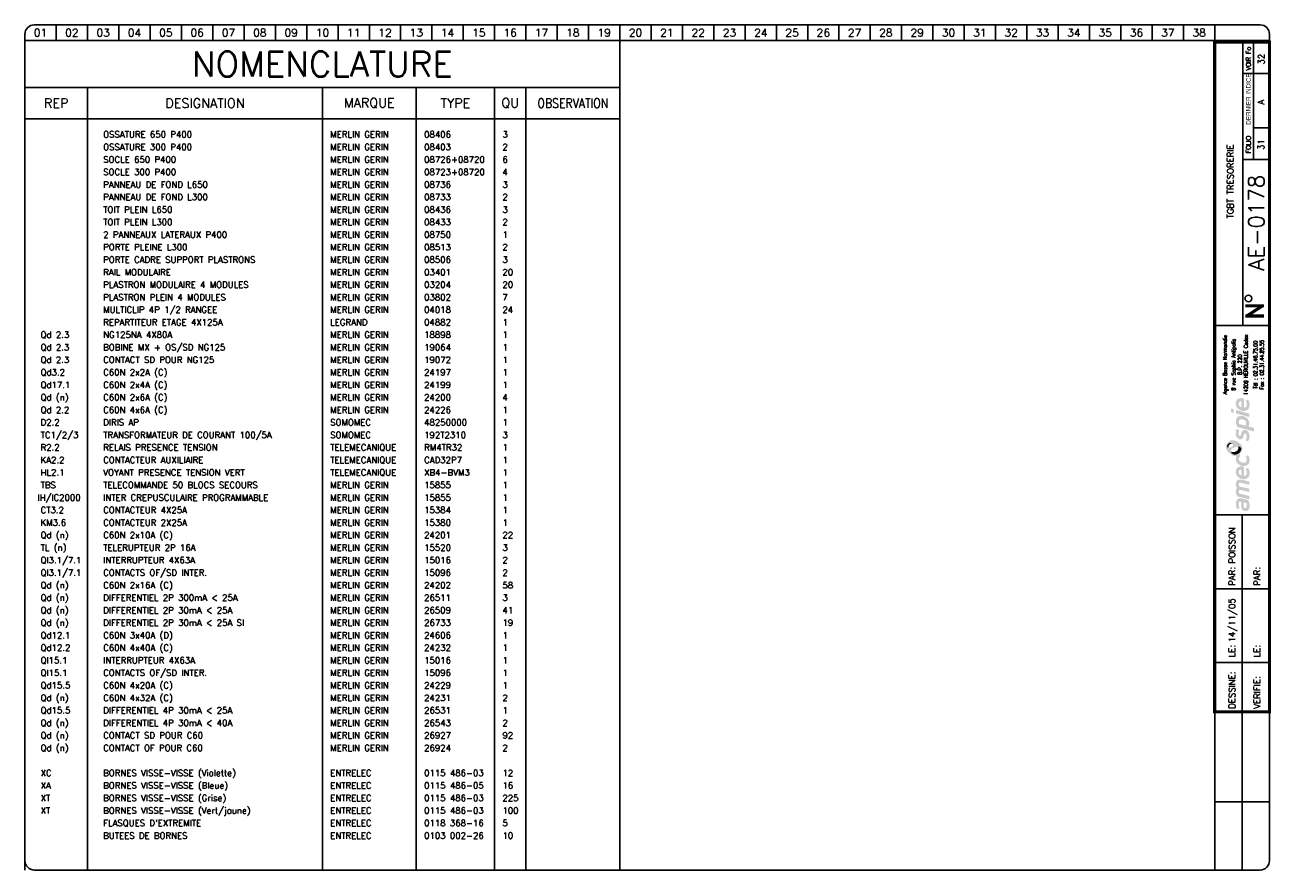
# Model space of a CAD drawing. Header units: millimetres. Extents: x 0 to 398, y 0 to 270.
import ezdxf
from ezdxf.enums import TextEntityAlignment as Align

# ---------------------------------------------------------------- set-up
doc = ezdxf.new("R2010")
doc.units = ezdxf.units.MM
doc.header["$LTSCALE"] = 20
doc.header["$MEASUREMENT"] = 0
for name, color, linetype in [('TEXTE', 3, 'Continuous'), ('TRAIFIN', 1, 'Continuous'), ('TRAIGROS', 2, 'Continuous'), ('TRAIMOY', 4, 'Continuous')]:
    doc.layers.add(name, color=color, linetype=linetype)
doc.styles.add('ROMANS8', font='ROMANS8.shx')
doc.styles.get("Standard").update_dxf_attribs({"font": 'simplex.shx'})
doc.styles.add('TXT', font='txt', dxfattribs={"width": 0.8})

# ---------------------------------------------------------------- blocks, each defined once
blk = doc.blocks.new('FDP-DIV-CHU')
at = {"layer": 'TEXTE', "color": 7, "const_width": 1}
for points in [[(392.75, 180.25), (386.75, 180.25)], [(387.25, 177), (392.25, 180.25)], [(392.75, 177), (386.75, 177)]]:
    blk.add_lwpolyline(points, dxfattribs=at)
at = {"layer": 'TEXTE', "color": 7}
blk.add_circle((387.76, 182.59), 1.08, dxfattribs=at)
at = {"layer": 'TRAIFIN', "color": 7}
for p, q in [((7, 270), (7, 265)), ((17, 270), (17, 265)), ((27, 270), (27, 265)), ((37, 270), (37, 265)), ((47, 270), (47, 265)), ((57, 270), (57, 265)), ((67, 270), (67, 265)), ((77, 270), (77, 265)), ((87, 270), (87, 265)), ((97, 270), (97, 265)), ((107, 270), (107, 265)), ((117, 270), (117, 265)), ((127, 270), (127, 265)), ((137, 270), (137, 265)), ((147, 270), (147, 265)), ((157, 270), (157, 265)), ((167, 270), (167, 265)), ((177, 270), (177, 265)), ((187, 270), (187, 265)), ((197, 270), (197, 265)), ((207, 270), (207, 265)), ((217, 270), (217, 265)), ((227, 270), (227, 265)), ((237, 270), (237, 265)), ((247, 270), (247, 265)), ((257, 270), (257, 265)), ((267, 270), (267, 265)), ((277, 270), (277, 265)), ((287, 270), (287, 265)), ((297, 270), (297, 265)), ((307, 270), (307, 265)), ((317, 270), (317, 265)), ((327, 270), (327, 265)), ((337, 270), (337, 265)), ((347, 270), (347, 265)), ((357, 270), (357, 265)), ((367, 270), (367, 265)), ((377, 270), (377, 265)), ((389.41, 227.04), (389.41, 264.5)), ((389.41, 237.09), (393.96, 237.09))]:
    blk.add_line(p, q, dxfattribs=at)
at = {"layer": 'TRAIGROS', "color": 7}
for p, q in [((-3, 267), (-3, 265)), ((0, 270), (391.5, 270)), ((394.5, 267), (394.5, 265)), ((394.5, 265), (-3, 265)), ((394.5, 265), (-3, 265)), ((-3, 265), (-3, 3)), ((386, 174), (386, 264.5)), ((394.5, 3), (394.5, 265)), ((386, 254.5), (394, 254.5)), ((386, 227.01), (394, 227.01)), ((377, 174), (394.5, 174)), ((377, 113.52), (394.51, 113.52)), ((377, -0.03), (377, 50.52)), ((0, 0), (391.5, 0))]:
    blk.add_line(p, q, dxfattribs=at)
at = {"layer": 'TRAIGROS', "color": 7, "const_width": 1}
blk.add_lwpolyline([(377, 264.5), (377, 50.52), (394.5, 50.52), (394.5, 264.5), (377, 264.5)], dxfattribs=at)
at = {"layer": 'TRAIGROS', "color": 7}
for centre, start, end in [((0, 267), 90, 180), ((391.5, 267), 0, 90), ((0, 3), 180, 270), ((391.5, 3), 270, 0)]:
    blk.add_arc(centre, 3, start, end, dxfattribs=at)
at = {"layer": 'TRAIMOY', "color": 7}
for p, q in [((385.75, -0.01), (385.75, 113.52)), ((377, 89.82), (394.51, 89.82)), ((377, 66.27), (394.51, 66.27)), ((377, 21.75), (394.51, 21.75))]:
    blk.add_line(p, q, dxfattribs=at)
at = {"layer": 'TEXTE', "color": 7}
for s, p in [('01', (2, 267.5)), ('02', (12, 267.5)), ('03', (22, 267.5)), ('04', (32, 267.5)), ('05', (42, 267.5)), ('06', (52, 267.5)), ('07', (62, 267.5)), ('08', (72, 267.5)), ('09', (82, 267.5)), ('10', (92, 267.5)), ('11', (102, 267.5)), ('12', (112, 267.5)), ('13', (122, 267.5)), ('14', (132, 267.5)), ('15', (142, 267.5)), ('16', (152, 267.5)), ('17', (162, 267.5)), ('18', (172, 267.5)), ('19', (182, 267.5)), ('20', (192, 267.5)), ('21', (202, 267.5)), ('22', (212, 267.5)), ('23', (222, 267.5)), ('24', (232, 267.5)), ('25', (242, 267.5)), ('26', (252, 267.5)), ('27', (262, 267.5)), ('28', (272, 267.5)), ('29', (282, 267.5)), ('30', (292, 267.5)), ('31', (302, 267.5)), ('32', (312, 267.5)), ('33', (322, 267.5)), ('34', (332, 267.5)), ('35', (342, 267.5)), ('36', (352, 267.5)), ('37', (362, 267.5)), ('38', (372, 267.5))]:
    blk.add_text(s, height=2.5, dxfattribs=at).set_placement(p, align=Align.MIDDLE)
at = {"layer": 'TEXTE', "color": 7, "width": 0.867769}
blk.add_text('VOIR Fo', height=1.5, rotation=90, dxfattribs=at).set_placement((388.5, 255.5), (388.5, 263), align=Align.FIT)
at = {"layer": 'TEXTE', "color": 7, "style": 'TXT', "width": 0.8}
blk.add_text('DERNIER INDICE', height=1.5, rotation=90, dxfattribs=at).set_placement((388.5, 238.12))
at = {"layer": 'TEXTE', "color": 7}
blk.add_text('FOLIO', height=1.5, rotation=90, dxfattribs=at).set_placement((388.5, 231.76), align=Align.CENTER)
for s, p in [('PAR:', (383.51, 90.82)), ('PAR:', (391.51, 90.82)), ('LE:', (383.51, 67.95)), ('LE:', (391.51, 67.95)), ('DESSINE:', (383.51, 51.52)), ('VERIFIE:', (391.51, 51.52))]:
    blk.add_text(s, height=2, rotation=90, dxfattribs=at).set_placement(p)
at = {"layer": 'TEXTE'}
for tag, p in [('FOLIO_SUIVANT', (392.9, 259.04)), ('INDICE', (392.79, 245.35)), ('FOLIO', (392.79, 231.76))]:
    blk.add_attdef(tag, text='', height=2, rotation=90, dxfattribs=at).set_placement(p, align=Align.CENTER)
blk.add_attdef('INTITULE_DU_PLAN', text='', height=2, rotation=90, dxfattribs=at).set_placement((382, 220), align=Align.MIDDLE)
at = {"layer": 'TEXTE', "color": 4}
blk.add_attdef('NUMERO', text='', height=5, rotation=90, dxfattribs=at).set_placement((392.79, 206.79), align=Align.CENTER)
at = {"layer": 'TEXTE'}
for tag, p in [('DESSINATEUR', (383.53, 97.95)), ('DATE', (383.51, 72.76))]:
    blk.add_attdef(tag, p, '', height=2, rotation=90, dxfattribs=at)
blk = doc.blocks.new('LOGO')
h = blk.add_hatch(color=187)
h.paths.add_polyline_path([(0.27, -25.15), (-0.26, -25.03), (-0.61, -25.01), (-0.96, -25.01), (-1.3, -25.15), (-1.56, -25.39), (-1.76, -25.66), (-1.92, -26.06), (-2.01, -26.61), (-2, -27.13), (-1.95, -27.54), (-1.82, -27.98), (-1.59, -28.49), (-0.78, -28.03), (-0.88, -27.84), (-0.99, -27.58), (-1.06, -27.27), (-1.09, -26.94), (-1.07, -26.65), (-1.03, -26.36), (-0.9, -26.15), (-0.74, -26.05), (-0.59, -26.04), (-0.23, -26.1), (-0.26, -26.47), (-0.29, -26.77), (-0.31, -27.1), (-0.31, -27.41), (-0.26, -27.77), (-0.19, -28.1), (-0.05, -28.44), (0.2, -28.78), (0.48, -28.98), (0.87, -29.11), (1.22, -29.1), (1.58, -29.04), (1.84, -28.87), (2.14, -28.53), (2.3, -28.16), (2.37, -27.71), (2.36, -27.1), (2.28, -26.51), (2.08, -25.89), (1.89, -25.54), (0.84, -25.3)])
h.paths.add_polyline_path([(0.54, -26.31), (1.32, -26.47), (1.41, -26.69), (1.48, -27.01), (1.49, -27.42), (1.48, -27.74), (1.4, -27.9), (1.29, -28.03), (1.14, -28.09), (0.96, -28.1), (0.81, -28.07), (0.69, -27.97), (0.6, -27.85), (0.54, -27.71), (0.5, -27.54), (0.49, -27.3), (0.49, -27.06), (0.5, -26.59)], flags=16)
h.paths.add_polyline_path([(-0.88, -23.47), (-0.97, -23.29), (-1.06, -23.08), (-1.08, -22.86), (-1.05, -22.63), (-0.97, -22.45), (-0.79, -22.36), (-0.5, -22.33), (2.29, -23.01), (2.29, -21.94), (-0.8, -21.24), (-0.96, -21.08), (-1.06, -20.77), (-1.1, -20.45), (-1, -20.2), (-0.87, -20.11), (-0.7, -20.03), (-0.48, -20.05), (2.29, -20.7), (2.29, -19.65), (-0.36, -19.01), (-0.65, -19), (-1.01, -19.01), (-1.3, -19.12), (-1.55, -19.28), (-1.77, -19.54), (-1.9, -19.8), (-1.98, -20), (-2.02, -20.38), (-2.01, -20.76), (-1.91, -21.13), (-1.79, -21.45), (-1.64, -21.71), (-1.75, -21.83), (-1.89, -22.08), (-1.98, -22.36), (-2.01, -22.66), (-2.01, -23), (-1.95, -23.36), (-1.85, -23.71), (-1.69, -24.08), (-1.5, -24.43), (2.29, -25.32), (2.29, -24.26)])
h.paths.add_polyline_path([(-0.19, -14.81), (-0.51, -14.81), (-0.91, -14.88), (-1.19, -15), (-1.42, -15.16), (-1.64, -15.38), (-1.83, -15.67), (-1.95, -15.97), (-2, -16.26), (-2.02, -16.52), (-2.01, -16.84), (-1.96, -17.15), (-1.84, -17.46), (-1.65, -17.81), (-1.41, -18.09), (-1.14, -18.33), (-0.89, -18.51), (-0.59, -18.68), (-0.17, -18.82), (0.24, -18.89), (0.59, -18.91), (0.98, -18.88), (1.37, -18.75), (1.77, -18.51), (2.17, -18.06), (2.33, -17.58), (2.38, -17.11), (2.38, -16.56), (2.33, -16.15), (2.2, -15.79), (2.03, -15.5), (1.82, -15.25), (1.14, -15.68), (1.3, -15.94), (1.42, -16.3), (1.49, -16.68), (1.49, -16.99), (1.43, -17.33), (1.23, -17.63), (0.99, -17.81), (0.79, -17.86), (0.6, -17.84), (0.6, -14.97), (0.23, -14.85)])
h.paths.add_polyline_path([(-0.26, -17.69), (-0.43, -17.64), (-0.58, -17.55), (-0.76, -17.39), (-0.9, -17.24), (-1.01, -17.02), (-1.06, -16.86), (-1.08, -16.63), (-1.06, -16.36), (-0.96, -16.16), (-0.83, -15.98), (-0.62, -15.87), (-0.44, -15.83), (-0.26, -15.83)], flags=16)
h.paths.add_polyline_path([(-0.09, -13.56), (-0.44, -13.4), (-0.74, -13.16), (-0.95, -12.9), (-1.04, -12.61), (-1.08, -12.36), (-1.02, -12.05), (-0.89, -11.83), (-0.73, -11.69), (-0.61, -11.61), (-0.5, -11.55), (-0.88, -10.89), (-1.08, -11.04), (-1.32, -11.18), (-1.51, -11.28), (-1.78, -11.38), (-1.87, -11.55), (-1.97, -11.89), (-2.01, -12.3), (-1.98, -12.76), (-1.82, -13.35), (-1.54, -13.76), (-1.25, -14.08), (-0.85, -14.34), (-0.48, -14.51), (-0.05, -14.65), (0.44, -14.71), (0.94, -14.69), (1.47, -14.5), (1.83, -14.25), (2.09, -13.94), (2.26, -13.6), (2.36, -13.21), (2.39, -12.82), (2.37, -12.43), (2.27, -11.98), (2.07, -11.58), (1.82, -11.23), (1.12, -11.67), (1.29, -11.95), (1.43, -12.27), (1.45, -12.61), (1.43, -12.96), (1.23, -13.36), (0.95, -13.57), (0.61, -13.63), (0.31, -13.63)])
h.paths.add_polyline_path([(1.25, -3.19), (0.94, -3.13), (0.59, -3.14), (0.32, -3.25), (0.1, -3.49), (-0.12, -3.81), (-0.25, -4.17), (-0.38, -4.62), (-0.46, -4.92), (-0.59, -5.03), (-0.74, -5.08), (-0.86, -5.03), (-0.96, -4.94), (-1.06, -4.74), (-1.12, -4.53), (-1.11, -4.23), (-1.07, -3.86), (-1.01, -3.51), (-0.93, -3.23), (-1.72, -2.85), (-1.84, -3.12), (-1.93, -3.4), (-1.97, -3.68), (-2, -3.98), (-2.02, -4.32), (-2, -4.65), (-1.94, -5.01), (-1.8, -5.31), (-1.64, -5.58), (-1.4, -5.84), (-1.11, -6.04), (-0.85, -6.17), (-0.56, -6.2), (-0.24, -6.15), (0.01, -5.99), (0.18, -5.81), (0.32, -5.51), (0.41, -5.18), (0.51, -4.86), (0.57, -4.63), (0.67, -4.45), (0.78, -4.33), (0.97, -4.29), (1.15, -4.35), (1.3, -4.55), (1.41, -4.85), (1.44, -5.24), (1.41, -5.62), (1.33, -5.91), (1.23, -6.15), (1.09, -6.39), (1.78, -6.81), (1.86, -6.74), (1.97, -6.61), (2.14, -6.32), (2.27, -6), (2.36, -5.62), (2.37, -5.24), (2.35, -4.86), (2.3, -4.52), (2.19, -4.21), (2.03, -3.92), (1.85, -3.65), (1.57, -3.35)])
h.paths.add_polyline_path([(1.14, 0.91), (0.82, 1.08), (0.5, 1.2), (0.1, 1.27), (-0.26, 1.3), (-0.73, 1.29), (-1.12, 1.19), (-1.38, 1.04), (-1.61, 0.8), (-1.77, 0.55), (-1.89, 0.33), (-1.98, 0.01), (-2.01, -0.32), (-1.99, -0.65), (-1.95, -1.02), (-1.88, -1.34), (-1.76, -1.63), (-1.63, -1.96), (-1.52, -2.24), (3.84, -3.66), (3.84, -2.51), (1.96, -2.01), (2.11, -1.85), (2.24, -1.56), (2.27, -1.32), (2.29, -1.04), (2.27, -0.75), (2.21, -0.44), (2.07, -0.1), (1.9, 0.2), (1.71, 0.44), (1.43, 0.71)])
h.paths.add_polyline_path([(0.98, -1.77), (-0.92, -1.28), (-0.98, -1.1), (-1.05, -0.84), (-1.07, -0.56), (-1.04, -0.29), (-0.94, -0.06), (-0.77, 0.11), (-0.53, 0.2), (-0.24, 0.22), (0.04, 0.2), (0.35, 0.13), (0.58, 0.05), (0.81, -0.07), (1.02, -0.24), (1.19, -0.46), (1.27, -0.68), (1.28, -0.93), (1.28, -1.16), (1.24, -1.43), (1.15, -1.61)], flags=16)
h.paths.add_polyline_path([(-1.97, 3.22), (-1.97, 2.11), (2.35, 0.95), (2.35, 2.06)])
h.paths.add_polyline_path([(-3.55, 3.65), (-3.55, 2.48), (-2.65, 2.25), (-2.65, 3.43)])
h.paths.add_polyline_path([(-0.19, 6.99), (-0.51, 6.99), (-0.91, 6.92), (-1.19, 6.81), (-1.42, 6.64), (-1.64, 6.43), (-1.83, 6.14), (-1.95, 5.83), (-2, 5.54), (-2.02, 5.28), (-2.01, 4.96), (-1.96, 4.66), (-1.84, 4.34), (-1.65, 4), (-1.41, 3.71), (-1.14, 3.48), (-0.89, 3.29), (-0.59, 3.12), (-0.17, 2.98), (0.24, 2.92), (0.59, 2.89), (0.98, 2.93), (1.37, 3.06), (1.77, 3.29), (2.17, 3.75), (2.33, 4.22), (2.38, 4.7), (2.38, 5.24), (2.33, 5.65), (2.2, 6.02), (2.03, 6.3), (1.82, 6.56), (1.14, 6.13), (1.3, 5.87), (1.42, 5.5), (1.49, 5.12), (1.49, 4.82), (1.43, 4.47), (1.23, 4.17), (0.99, 4), (0.79, 3.94), (0.6, 3.96), (0.6, 6.83), (0.23, 6.96)])
h.paths.add_polyline_path([(-0.26, 4.11), (-0.43, 4.16), (-0.58, 4.26), (-0.76, 4.42), (-0.9, 4.56), (-1.01, 4.78), (-1.06, 4.95), (-1.08, 5.17), (-1.06, 5.44), (-0.96, 5.64), (-0.83, 5.82), (-0.62, 5.93), (-0.44, 5.97), (-0.26, 5.97)], flags=16)
h = blk.add_hatch(color=135)
h.paths.add_polyline_path([(-2.62, -6.48), (-2.99, -6.44), (-3.33, -6.46), (-3.66, -6.54), (-3.9, -6.66), (-4.19, -6.88), (-4.48, -7.12), (-4.72, -7.4), (-4.9, -7.71), (-5.08, -8.08), (-5.15, -8.51), (-5.14, -8.84), (-5.03, -9.22), (-4.88, -9.56), (-4.68, -9.88), (-4.46, -10.22), (-4.19, -10.51), (-3.87, -10.81), (-3.57, -11.02), (-3.23, -11.21), (-2.91, -11.36), (-2.54, -11.44), (-2.16, -11.45), (-1.78, -11.38), (-1.51, -11.28), (-1.32, -11.18), (-1.08, -11.04), (-0.88, -10.89), (-0.73, -10.77), (-0.54, -10.54), (-0.29, -10.22), (-0.06, -9.77), (0.06, -9.2), (0.05, -8.64), (-0.11, -8.22), (-0.36, -7.85), (-0.69, -7.52), (-1.07, -7.21), (-1.43, -6.95), (-1.9, -6.73), (-2.27, -6.57)])
h.paths.add_polyline_path([(-2.94, -7.94), (-2.93, -8.06), (-2.93, -8.18), (-2.98, -8.34), (-3.08, -8.43), (-3.22, -8.54), (-3.43, -8.66), (-3.65, -8.75), (-3.89, -8.84), (-4.16, -8.87), (-4.34, -8.85), (-4.5, -8.82), (-4.67, -8.73), (-4.76, -8.58), (-4.8, -8.43), (-4.79, -8.24), (-4.75, -8.06), (-4.69, -7.92), (-4.59, -7.78), (-4.48, -7.64), (-4.34, -7.51), (-4.19, -7.41), (-4, -7.31), (-3.79, -7.28), (-3.58, -7.31), (-3.42, -7.38), (-3.25, -7.49), (-3.12, -7.62), (-3.02, -7.79)], flags=16)
h.paths.add_polyline_path([(-1.84, -8.57), (-1.32, -8.49), (-1.12, -8.49), (-0.87, -8.49), (-0.65, -8.57), (-0.45, -8.72), (-0.32, -8.9), (-0.26, -9.1), (-0.28, -9.35), (-0.35, -9.63), (-0.51, -9.97), (-0.73, -10.32), (-1.02, -10.58), (-1.39, -10.82), (-1.78, -10.98), (-2.23, -11.04), (-2.55, -11.01), (-2.82, -10.95), (-3.16, -10.77), (-3.4, -10.52), (-3.53, -10.28), (-3.6, -10.02), (-3.6, -9.73), (-3.5, -9.48), (-3.31, -9.23), (-3, -9.04), (-2.68, -8.88), (-2.26, -8.71)], flags=16)
h = blk.add_hatch(color=253)
h.paths.add_polyline_path([(-4, -7.31), (-4.19, -7.41), (-4.34, -7.51), (-4.48, -7.64), (-4.59, -7.78), (-4.69, -7.92), (-4.75, -8.06), (-4.79, -8.24), (-4.8, -8.43), (-4.76, -8.58), (-4.67, -8.73), (-4.5, -8.82), (-4.34, -8.85), (-4.36, -8.64), (-4.33, -8.43), (-4.27, -8.21), (-4.19, -8.05), (-4.09, -7.91), (-3.95, -7.79), (-3.82, -7.69), (-3.65, -7.62), (-3.47, -7.58), (-3.28, -7.58), (-3.12, -7.62), (-3.25, -7.49), (-3.42, -7.38), (-3.58, -7.31), (-3.79, -7.28)])
h.paths.add_polyline_path([(-0.87, -8.49), (-1.12, -8.49), (-1.32, -8.49), (-1.27, -8.65), (-1.22, -8.89), (-1.24, -9.17), (-1.31, -9.4), (-1.45, -9.63), (-1.67, -9.84), (-1.91, -10), (-2.2, -10.15), (-2.48, -10.22), (-2.71, -10.25), (-2.97, -10.24), (-3.22, -10.21), (-3.44, -10.12), (-3.6, -10.02), (-3.53, -10.28), (-3.4, -10.52), (-3.16, -10.77), (-2.82, -10.95), (-2.55, -11.01), (-2.23, -11.04), (-1.78, -10.98), (-1.39, -10.82), (-1.02, -10.58), (-0.73, -10.32), (-0.51, -9.97), (-0.35, -9.63), (-0.28, -9.35), (-0.26, -9.1), (-0.32, -8.9), (-0.45, -8.72), (-0.65, -8.57)])
at = {"color": 7, "style": 'ROMANS8', "width": 0.8}
for s, height, p in [('Agence Basse Normandie', 1.2384, (-4.85, 17.68)), ('8 rue Sophia Antipolis', 1.2384, (-2.12, 17.68)), ('14209 HEROUVILLE Cedex', 1.2384, (1.84, 17.68)), ('B.P. 220', 1.238, (-0.08, 17.68)), ('Tél : 02.31.46.75.00', 1.2384, (4.88, 17.68)), ('Fax : 02.31.44.85.55', 1.2384, (6.91, 17.68))]:
    blk.add_text(s, height=height, rotation=90, dxfattribs=at).set_placement(p, align=Align.CENTER)

msp = doc.modelspace()

# ---------------------------------------------------------------- linework, layer by layer
at = {"layer": 'TRAIGROS', "color": 7}
for p, q in [((190, 265), (190, 250)), ((0, 250), (0, 0)), ((0, 250), (190, 250)), ((20, 250), (20, 0)), ((95, 250), (95, 0)), ((125, 250), (125, 0)), ((150, 250), (150, 0)), ((160, 250), (160, 0)), ((0, 240), (20, 240)), ((20, 240), (95, 240)), ((95, 240), (125, 240)), ((125, 240), (150, 240)), ((150, 240), (190, 240))]:
    msp.add_line(p, q, dxfattribs=at)
msp.add_lwpolyline([(190, 250), (190, 0)], dxfattribs=at)

# ---------------------------------------------------------------- block references
msp.add_blockref('LOGO', (388.75, 143.76))
at = {"layer": 'TEXTE'}
msp.add_blockref('FDP-DIV-CHU', (3, 0), dxfattribs=at).add_auto_attribs({'DATE': '14/11/05', 'DESSINATEUR': 'POISSON', 'NUMERO': 'AE-0178', 'INTITULE_DU_PLAN': 'TGBT TRESORERIE', 'FOLIO': '31', 'FOLIO_SUIVANT': '32', 'INDICE': 'A'})

# ---------------------------------------------------------------- texts
for s, p in [('OSSATURE 650 P400', (25, 234)), ('MERLIN GERIN', (97.5, 234)), ('08406', (127.5, 234)), ('3', (152.5, 234)), ('OSSATURE 300 P400', (25, 230)), ('MERLIN GERIN', (97.5, 230)), ('08403', (127.5, 230)), ('2', (152.5, 230)), ('SOCLE 650 P400', (25, 226)), ('MERLIN GERIN', (97.5, 226)), ('08726+08720', (127.5, 226)), ('6', (152.5, 226)), ('SOCLE 300 P400', (25, 222)), ('MERLIN GERIN', (97.5, 222)), ('08723+08720', (127.5, 222)), ('4', (152.5, 222)), ('PANNEAU DE FOND L650', (25, 218)), ('MERLIN GERIN', (97.5, 218)), ('08736', (127.5, 218)), ('3', (152.5, 218)), ('PANNEAU DE FOND L300', (25, 214)), ('MERLIN GERIN', (97.5, 214)), ('08733', (127.5, 214)), ('2', (152.5, 214)), ('TOIT PLEIN L650', (25, 210)), ('MERLIN GERIN', (97.5, 210)), ('08436', (127.5, 210)), ('3', (152.5, 210)), ('TOIT PLEIN L300', (25, 206)), ('MERLIN GERIN', (97.5, 206)), ('08433', (127.5, 206)), ('2', (152.5, 206)), ('2 PANNEAUX LATERAUX P400', (25, 202)), ('MERLIN GERIN', (97.5, 202)), ('08750', (127.5, 202)), ('1', (152.5, 202)), ('PORTE PLEINE L300', (25, 198)), ('MERLIN GERIN', (97.5, 198)), ('08513', (127.5, 198)), ('2', (152.5, 198)), ('PORTE CADRE SUPPORT PLASTRONS', (25, 194)), ('MERLIN GERIN', (97.5, 194)), ('08506', (127.5, 194)), ('3', (152.5, 194)), ('RAIL MODULAIRE', (25, 190)), ('MERLIN GERIN', (97.5, 190)), ('03401', (127.5, 190)), ('20', (152.5, 190)), ('PLASTRON MODULAIRE 4 MODULES', (25, 186)), ('MERLIN GERIN', (97.5, 186)), ('03204', (127.5, 186)), ('20', (152.5, 186)), ('PLASTRON PLEIN 4 MODULES', (25, 182)), ('MERLIN GERIN', (97.5, 182)), ('03802', (127.5, 182)), ('7', (152.5, 182)), ('MULTICLIP 4P 1/2 RANGEE', (25, 178)), ('MERLIN GERIN', (97.5, 178)), ('04018', (127.5, 178)), ('24', (152.5, 178)), ('REPARTITEUR ETAGE 4X125A', (25, 174)), ('LEGRAND', (97.5, 174)), ('04882', (127.5, 174)), ('1', (152.5, 174)), ('Qd 2.3', (5, 170)), ('NG125NA 4X80A', (25, 170)), ('MERLIN GERIN', (97.5, 170)), ('18898', (127.5, 170)), ('1', (152.5, 170)), ('Qd 2.3', (5, 166)), ('BOBINE MX + OS/SD NG125', (25, 166)), ('MERLIN GERIN', (97.5, 166)), ('19064', (127.5, 166)), ('1', (152.5, 166)), ('Qd 2.3', (5, 162)), ('CONTACT SD POUR NG125', (25, 162)), ('MERLIN GERIN', (97.5, 162)), ('19072', (127.5, 162)), ('1', (152.5, 162)), ('Qd3.2 ', (5, 158)), ('C60N 2x2A (C)', (25, 158)), ('MERLIN GERIN', (97.5, 158)), ('24197', (127.5, 158)), ('1', (152.5, 158)), ('Qd17.1', (5, 154)), ('C60N 2x4A (C)', (25, 154)), ('MERLIN GERIN', (97.5, 154)), ('24199', (127.5, 154)), ('1', (152.5, 154)), ('Qd (n)', (5, 150)), ('C60N 2x6A (C)', (25, 150)), ('MERLIN GERIN', (97.5, 150)), ('24200', (127.5, 150)), ('4', (152.5, 150)), ('Qd 2.2', (5, 146)), ('C60N 4x6A (C)', (25, 146)), ('MERLIN GERIN', (97.5, 146)), ('24226', (127.5, 146)), ('1', (152.5, 146)), ('D2.2', (5, 142)), ('DIRIS AP', (25, 142)), ('SOMOMEC', (97.5, 142)), ('48250000', (127.5, 142)), ('1', (152.5, 142)), ('TC1/2/3', (5, 138)), ('TRANSFORMATEUR DE COURANT 100/5A', (25, 138)), ('SOMOMEC', (97.5, 138)), ('192T2310', (127.5, 138)), ('3', (152.5, 138)), ('R2.2', (5, 134)), ('RELAIS PRESENCE TENSION', (25, 134)), ('TELEMECANIQUE', (97.5, 134)), ('RM4TR32', (127.5, 134)), ('1', (152.5, 134)), ('KA2.2', (5, 130)), ('CONTACTEUR AUXILIAIRE', (25, 130)), ('TELEMECANIQUE', (97.5, 130)), ('CAD32P7', (127.5, 130)), ('1', (152.5, 130)), ('HL2.1', (5, 126)), ('VOYANT PRESENCE TENSION VERT', (25, 126)), ('TELEMECANIQUE', (97.5, 126)), ('XB4-BVM3', (127.5, 126)), ('1', (152.5, 126)), ('TBS', (5, 122)), ('TELECOMMANDE 50 BLOCS SECOURS', (25, 122)), ('MERLIN GERIN', (97.5, 122)), ('15855', (127.5, 122)), ('1', (152.5, 122)), ('IH/IC2000', (4, 118)), ('INTER CREPUSCULAIRE PROGRAMMABLE', (25, 118)), ('MERLIN GERIN', (97.5, 118)), ('15855', (127.5, 118)), ('1', (152.5, 118)), ('CT3.2', (5, 114)), ('CONTACTEUR 4X25A', (25, 114)), ('MERLIN GERIN', (97.5, 114)), ('15384', (127.5, 114)), ('1', (152.5, 114)), ('KM3.6', (5, 110)), ('CONTACTEUR 2X25A', (25, 110)), ('MERLIN GERIN', (97.5, 110)), ('15380', (127.5, 110)), ('1', (152.5, 110)), ('Qd (n)', (5, 106)), ('C60N 2x10A (C)', (25, 106)), ('MERLIN GERIN', (97.5, 106)), ('24201', (127.5, 106)), ('22', (152.5, 106)), ('TL (n)', (5, 102)), ('TELERUPTEUR 2P 16A', (25, 102)), ('MERLIN GERIN', (97.5, 102)), ('15520', (127.5, 102)), ('3', (152.5, 102)), ('QI3.1/7.1', (5, 98)), ('INTERRUPTEUR 4X63A', (25, 98)), ('MERLIN GERIN', (97.5, 98)), ('15016', (127.5, 98)), ('2', (152.5, 98)), ('QI3.1/7.1', (5, 94)), ('CONTACTS OF/SD INTER.', (25, 94)), ('MERLIN GERIN', (97.5, 94)), ('15096', (127.5, 94)), ('2', (152.5, 94)), ('Qd (n)', (5, 90)), ('C60N 2x16A (C)', (25, 90)), ('MERLIN GERIN', (97.5, 90)), ('24202', (127.5, 90)), ('58', (152.5, 90)), ('Qd (n)', (5, 86)), ('DIFFERENTIEL 2P 300mA < 25A', (25, 86)), ('MERLIN GERIN', (97.5, 86)), ('26511', (127.5, 86)), ('3', (152.5, 86)), ('Qd (n)', (5, 82)), ('DIFFERENTIEL 2P 30mA < 25A', (25, 82)), ('MERLIN GERIN', (97.5, 82)), ('26509', (127.5, 82)), ('41', (152.5, 82)), ('Qd (n)', (5, 78)), ('DIFFERENTIEL 2P 30mA < 25A SI', (25, 78)), ('MERLIN GERIN', (97.5, 78)), ('26733', (127.5, 78)), ('19', (152.5, 78)), ('Qd12.1', (5, 74)), ('C60N 3x40A (D)', (25, 74)), ('MERLIN GERIN', (97.5, 74)), ('24606', (127.5, 74)), ('1', (152.5, 74)), ('Qd12.2', (5, 70)), ('C60N 4x40A (C)', (25, 70)), ('MERLIN GERIN', (97.5, 70)), ('24232', (127.5, 70)), ('1', (152.5, 70)), ('QI15.1', (5, 66)), ('INTERRUPTEUR 4X63A', (25, 66)), ('MERLIN GERIN', (97.5, 66)), ('15016', (127.5, 66)), ('1', (152.5, 66)), ('QI15.1', (5, 62)), ('CONTACTS OF/SD INTER.', (25, 62)), ('MERLIN GERIN', (97.5, 62)), ('15096', (127.5, 62)), ('1', (152.5, 62)), ('Qd15.5', (5, 58)), ('C60N 4x20A (C)', (25, 58)), ('MERLIN GERIN', (97.5, 58)), ('24229', (127.5, 58)), ('1', (152.5, 58)), ('Qd (n)', (5, 54)), ('C60N 4x32A (C)', (25, 54)), ('MERLIN GERIN', (97.5, 54)), ('24231', (127.5, 54)), ('2', (152.5, 54)), ('Qd15.5', (5, 50)), ('DIFFERENTIEL 4P 30mA < 25A', (25, 50)), ('MERLIN GERIN', (97.5, 50)), ('26531', (127.5, 50)), ('1', (152.5, 50)), ('Qd (n)', (5, 46)), ('DIFFERENTIEL 4P 30mA < 40A', (25, 46)), ('MERLIN GERIN', (97.5, 46)), ('26543', (127.5, 46)), ('2', (152.5, 46)), ('Qd (n)', (5, 42)), ('CONTACT SD POUR C60', (25, 42)), ('MERLIN GERIN', (97.5, 42)), ('26927', (127.5, 42)), ('92', (152.5, 42)), ('Qd (n)', (5, 38)), ('CONTACT OF POUR C60', (25, 38)), ('MERLIN GERIN', (97.5, 38)), ('26924', (127.5, 38)), ('2', (152.5, 38)), ('XC', (5, 30)), ('BORNES VISSE-VISSE (Violette)', (25, 30)), ('ENTRELEC', (97.5, 30)), ('0115 486-03', (127.5, 30)), ('12', (152.5, 30)), ('XA', (5, 26)), ('BORNES VISSE-VISSE (Bleue)', (25, 26)), ('ENTRELEC', (97.5, 26)), ('0115 486-05', (127.5, 26)), ('16', (152.5, 26)), ('XT', (5, 22)), ('BORNES VISSE-VISSE (Grise)', (25, 22)), ('ENTRELEC', (97.5, 22)), ('0115 486-03', (127.5, 22)), ('225', (152.5, 22)), ('XT', (5, 18)), ('BORNES VISSE-VISSE (Vert/jaune)', (25, 18)), ('ENTRELEC', (97.5, 18)), ('0115 486-03', (127.5, 18)), ('100', (152.5, 18)), ("FLASQUES D'EXTREMITE", (25, 14)), ('ENTRELEC', (97.5, 14)), ('0118 368-16', (127.5, 14)), ('5', (152.5, 14)), ('BUTEES DE BORNES', (25, 10)), ('ENTRELEC', (97.5, 10)), ('0103 002-26', (127.5, 10)), ('10', (152.5, 10))]:
    msp.add_text(s, height=2, dxfattribs=at).set_placement(p)
at = {"layer": 'TRAIGROS'}
msp.add_text('NOMENCLATURE', height=8, dxfattribs=at).set_placement((95, 257.5), align=Align.MIDDLE)
at = {"layer": 'TRAIMOY'}
for s, p in [('REP', (10, 245)), ('DESIGNATION', (57.5, 245)), ('MARQUE', (110, 245)), ('TYPE', (137.5, 245)), ('QU', (155, 245))]:
    msp.add_text(s, height=3, dxfattribs=at).set_placement(p, align=Align.MIDDLE)
at = {"layer": 'TRAIMOY', "width": 0.85}
msp.add_text('OBSERVATION', height=3, dxfattribs=at).set_placement((175, 245), align=Align.MIDDLE)

doc.saveas('drawing.dxf')
